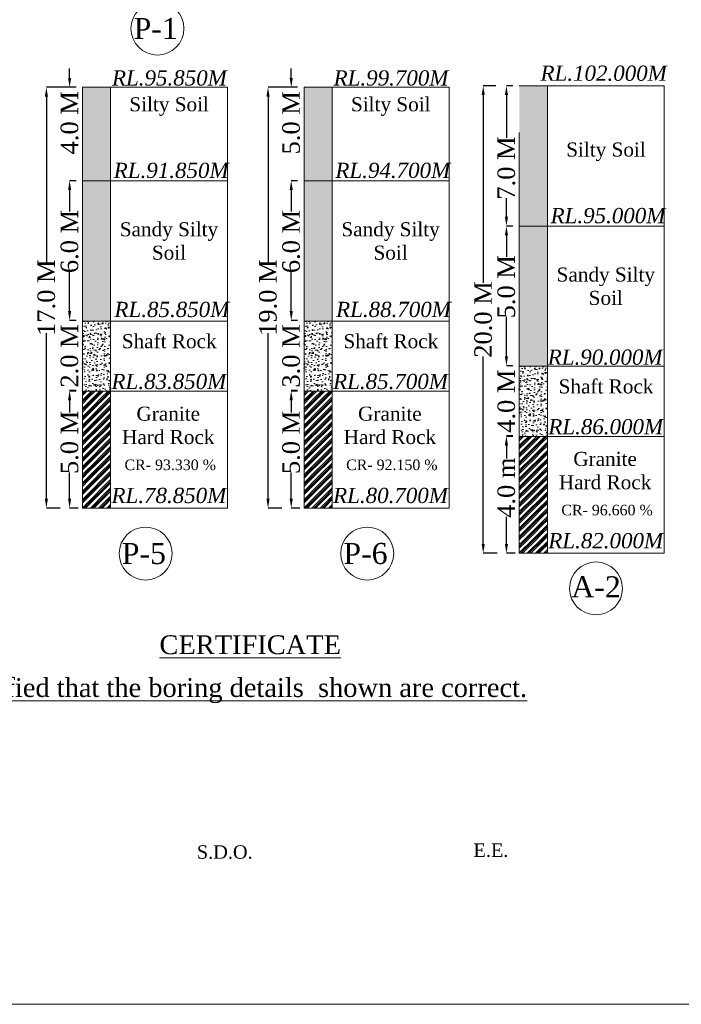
# Model space of a CAD drawing. Header units: millimetres. Extents: x 103078 to 28190236, y -3207472 to 320261.
# Tile 12 of 15: x 28047039 to 28103605, y -440868 to -356619. Entities that reach past the tile are written whole.
import ezdxf

# ---------------------------------------------------------------- set-up
doc = ezdxf.new("R2010")
doc.units = ezdxf.units.MM
doc.header["$LTSCALE"] = 60
doc.header["$MEASUREMENT"] = 0
doc.styles.add('PDF Arial Bold', font='times.ttf')
doc.styles.add('style1', font='txt.shx', dxfattribs={"height": 1})
doc.dimstyles.get("Standard").update_dxf_attribs({"dimtxt": 400, "dimasz": 215, "dimexe": 0.18, "dimexo": 0.0625, "dimgap": 0.09, "dimtad": 0, "dimtih": 1, "dimtoh": 1, "dimdec": 0, "dimzin": 4, "dimdsep": 46, "dimtxsty": 'Standard', "dimblk": 'OPEN90', "dimcen": 0, "dimadec": 0, "dimazin": 1, "dimtfac": 1, "dimtdec": 0, "dimtix": 1, "dimtofl": 0, "dimtmove": 0, "dimatfit": 3, "dimldrblk": 'OPEN30', "dimfxl": 1, "dimtolj": 1, "dimtzin": 0, "dimarcsym": 0})

# ---------------------------------------------------------------- blocks, each defined once
blk = doc.blocks.new('*D6271')
at = {"color": 0, "linetype": 'Continuous', "lineweight": -2, "ltscale": 2, "transparency": 16777216}
for p, q in [((28070352, -362403), (28068271, -362403)), ((28068271, -363203), (28068271, -377357)), ((28068271, -397603), (28068271, -383450)), ((28069459, -398403), (28068271, -398403))]:
    blk.add_line(p, q, dxfattribs=at)
at = {"color": 0, "linetype": 'Continuous', "lineweight": 9, "ltscale": 2, "transparency": 16777216}
for points in [[(28068137, -363203), (28068404, -363203), (28068271, -362403)], [(28068137, -397603), (28068404, -397603), (28068271, -398403)]]:
    blk.add_solid(points, dxfattribs=at)
at = {"layer": 'Defpoints', "color": 0, "linetype": 'Continuous', "lineweight": 9, "ltscale": 2, "transparency": 16777216}
for p in [(28070352, -362403), (28068271, -398403), (28069459, -398403)]:
    blk.add_point(p, dxfattribs=at)
at = {"color": 0, "linetype": 'Continuous', "lineweight": 9, "ltscale": 2, "transparency": 16777216, "insert": (28068271, -380403), "char_height": 1500, "attachment_point": 5, "rotation": 90, "style": 'PDF Arial Bold'}
blk.add_mtext('\\A1;19.0 M', dxfattribs=at)
blk = doc.blocks.new('*D6272')
at = {"color": 0, "linetype": 'Continuous', "lineweight": -2, "ltscale": 2, "transparency": 16777216}
for p, q in [((28070254, -361603), (28070254, -360803)), ((28070803, -362403), (28070254, -362403)), ((28070803, -370403), (28070254, -370403)), ((28070254, -371203), (28070254, -372003))]:
    blk.add_line(p, q, dxfattribs=at)
at = {"color": 0, "linetype": 'Continuous', "lineweight": 9, "ltscale": 2, "transparency": 16777216}
for points in [[(28070121, -361603), (28070388, -361603), (28070254, -362403)], [(28070121, -371203), (28070388, -371203), (28070254, -370403)]]:
    blk.add_solid(points, dxfattribs=at)
at = {"layer": 'Defpoints', "color": 0, "linetype": 'Continuous', "lineweight": 9, "ltscale": 2, "transparency": 16777216}
for p in [(28070803, -362403), (28070254, -370403), (28070803, -370403)]:
    blk.add_point(p, dxfattribs=at)
at = {"color": 0, "linetype": 'Continuous', "lineweight": 9, "ltscale": 2, "transparency": 16777216, "insert": (28070254, -365440), "char_height": 1500, "attachment_point": 5, "rotation": 90, "style": 'PDF Arial Bold'}
blk.add_mtext('\\A1;5.0 M', dxfattribs=at)
blk = doc.blocks.new('*D6273')
at = {"color": 0, "linetype": 'Continuous', "lineweight": -2, "ltscale": 2, "transparency": 16777216}
for p, q in [((28070803, -388403), (28070254, -388403)), ((28070254, -389203), (28070254, -390223)), ((28070254, -397603), (28070254, -395362)), ((28070995, -398403), (28070254, -398403))]:
    blk.add_line(p, q, dxfattribs=at)
at = {"color": 0, "linetype": 'Continuous', "lineweight": 9, "ltscale": 2, "transparency": 16777216}
for points in [[(28070121, -389203), (28070388, -389203), (28070254, -388403)], [(28070121, -397603), (28070388, -397603), (28070254, -398403)]]:
    blk.add_solid(points, dxfattribs=at)
at = {"layer": 'Defpoints', "color": 0, "linetype": 'Continuous', "lineweight": 9, "ltscale": 2, "transparency": 16777216}
for p in [(28070803, -388403), (28070254, -398403), (28070995, -398403)]:
    blk.add_point(p, dxfattribs=at)
at = {"color": 0, "linetype": 'Continuous', "lineweight": 9, "ltscale": 2, "transparency": 16777216, "insert": (28070254, -392792), "char_height": 1500, "attachment_point": 5, "rotation": 90, "style": 'PDF Arial Bold'}
blk.add_mtext('\\A1;5.0 M', dxfattribs=at)
blk = doc.blocks.new('*D6274')
at = {"color": 0, "linetype": 'Continuous', "lineweight": -2, "ltscale": 2, "transparency": 16777216}
for p, q in [((28070254, -381555), (28070254, -380755)), ((28070803, -382355), (28070254, -382355)), ((28070803, -388355), (28070254, -388355)), ((28070254, -389155), (28070254, -389955))]:
    blk.add_line(p, q, dxfattribs=at)
at = {"color": 0, "linetype": 'Continuous', "lineweight": 9, "ltscale": 2, "transparency": 16777216}
for points in [[(28070121, -381555), (28070388, -381555), (28070254, -382355)], [(28070121, -389155), (28070388, -389155), (28070254, -388355)]]:
    blk.add_solid(points, dxfattribs=at)
at = {"layer": 'Defpoints', "color": 0, "linetype": 'Continuous', "lineweight": 9, "ltscale": 2, "transparency": 16777216}
for p in [(28070803, -382355), (28070254, -388355), (28070803, -388355)]:
    blk.add_point(p, dxfattribs=at)
at = {"color": 0, "linetype": 'Continuous', "lineweight": 9, "ltscale": 2, "transparency": 16777216, "insert": (28070254, -385392), "char_height": 1500, "attachment_point": 5, "rotation": 90, "style": 'PDF Arial Bold'}
blk.add_mtext('\\A1;3.0 M', dxfattribs=at)
blk = doc.blocks.new('*D6275')
at = {"color": 0, "linetype": 'Continuous', "lineweight": -2, "ltscale": 2, "transparency": 16777216}
for p, q in [((28070803, -370403), (28070254, -370403)), ((28070254, -371203), (28070254, -373023)), ((28070254, -381555), (28070254, -378173)), ((28070803, -382355), (28070254, -382355))]:
    blk.add_line(p, q, dxfattribs=at)
at = {"color": 0, "linetype": 'Continuous', "lineweight": 9, "ltscale": 2, "transparency": 16777216}
for points in [[(28070121, -371203), (28070388, -371203), (28070254, -370403)], [(28070121, -381555), (28070388, -381555), (28070254, -382355)]]:
    blk.add_solid(points, dxfattribs=at)
at = {"layer": 'Defpoints', "color": 0, "linetype": 'Continuous', "lineweight": 9, "ltscale": 2, "transparency": 16777216}
for p in [(28070803, -370403), (28070254, -382355), (28070803, -382355)]:
    blk.add_point(p, dxfattribs=at)
at = {"color": 0, "linetype": 'Continuous', "lineweight": 9, "ltscale": 2, "transparency": 16777216, "insert": (28070254, -375598), "char_height": 1500, "attachment_point": 5, "rotation": 90, "style": 'PDF Arial Bold'}
blk.add_mtext('\\A1;6.0 M', dxfattribs=at)
blk = doc.blocks.new('*D6276')
at = {"color": 0, "linetype": 'Continuous', "lineweight": -2, "ltscale": 2, "transparency": 16777216}
for p, q in [((28087757, -362274), (28086671, -362274)), ((28086671, -363074), (28086671, -379122)), ((28086671, -401474), (28086671, -385427)), ((28087859, -402274), (28086671, -402274))]:
    blk.add_line(p, q, dxfattribs=at)
at = {"color": 0, "linetype": 'Continuous', "lineweight": 9, "ltscale": 2, "transparency": 16777216}
for points in [[(28086537, -363074), (28086804, -363074), (28086671, -362274)], [(28086537, -401474), (28086804, -401474), (28086671, -402274)]]:
    blk.add_solid(points, dxfattribs=at)
at = {"layer": 'Defpoints', "color": 0, "linetype": 'Continuous', "lineweight": 9, "ltscale": 2, "transparency": 16777216}
for p in [(28087757, -362274), (28086671, -402274), (28087859, -402274)]:
    blk.add_point(p, dxfattribs=at)
at = {"color": 0, "linetype": 'Continuous', "lineweight": 9, "ltscale": 2, "transparency": 16777216, "insert": (28086671, -382274), "char_height": 1500, "attachment_point": 5, "rotation": 90, "style": 'PDF Arial Bold'}
blk.add_mtext('\\A1;20.0 M', dxfattribs=at)
blk = doc.blocks.new('*D6277')
at = {"color": 0, "linetype": 'Continuous', "lineweight": -2, "ltscale": 2, "transparency": 16777216}
for p, q in [((28089203, -362274), (28088654, -362274)), ((28088654, -363074), (28088654, -366730)), ((28088654, -373474), (28088654, -371893)), ((28089203, -374274), (28088654, -374274))]:
    blk.add_line(p, q, dxfattribs=at)
at = {"color": 0, "linetype": 'Continuous', "lineweight": 9, "ltscale": 2, "transparency": 16777216}
for points in [[(28088521, -363074), (28088788, -363074), (28088654, -362274)], [(28088521, -373474), (28088788, -373474), (28088654, -374274)]]:
    blk.add_solid(points, dxfattribs=at)
at = {"layer": 'Defpoints', "color": 0, "linetype": 'Continuous', "lineweight": 9, "ltscale": 2, "transparency": 16777216}
for p in [(28089203, -362274), (28088654, -374274), (28089203, -374274)]:
    blk.add_point(p, dxfattribs=at)
at = {"color": 0, "linetype": 'Continuous', "lineweight": 9, "ltscale": 2, "transparency": 16777216, "insert": (28088654, -369311), "char_height": 1500, "attachment_point": 5, "rotation": 90, "style": 'PDF Arial Bold'}
blk.add_mtext('\\A1;7.0 M', dxfattribs=at)
blk = doc.blocks.new('*D6278')
at = {"color": 0, "linetype": 'Continuous', "lineweight": -2, "ltscale": 2, "transparency": 16777216}
for p, q in [((28089203, -392274), (28088654, -392274)), ((28088654, -393074), (28088654, -394163)), ((28088654, -401474), (28088654, -399164)), ((28089395, -402274), (28088654, -402274))]:
    blk.add_line(p, q, dxfattribs=at)
at = {"color": 0, "linetype": 'Continuous', "lineweight": 9, "ltscale": 2, "transparency": 16777216}
for points in [[(28088521, -393074), (28088788, -393074), (28088654, -392274)], [(28088521, -401474), (28088788, -401474), (28088654, -402274)]]:
    blk.add_solid(points, dxfattribs=at)
at = {"layer": 'Defpoints', "color": 0, "linetype": 'Continuous', "lineweight": 9, "ltscale": 2, "transparency": 16777216}
for p in [(28089203, -392274), (28088654, -402274), (28089395, -402274)]:
    blk.add_point(p, dxfattribs=at)
at = {"color": 0, "linetype": 'Continuous', "lineweight": 9, "ltscale": 2, "transparency": 16777216, "insert": (28088654, -396663), "char_height": 1500, "attachment_point": 5, "rotation": 90, "style": 'PDF Arial Bold'}
blk.add_mtext('\\A1;4.0 m', dxfattribs=at)
blk = doc.blocks.new('*D6279')
at = {"color": 0, "linetype": 'Continuous', "lineweight": -2, "ltscale": 2, "transparency": 16777216}
for p, q in [((28088654, -385426), (28088654, -384626)), ((28089203, -386226), (28088654, -386226)), ((28089203, -392226), (28088654, -392226)), ((28088654, -393026), (28088654, -393826))]:
    blk.add_line(p, q, dxfattribs=at)
at = {"color": 0, "linetype": 'Continuous', "lineweight": 9, "ltscale": 2, "transparency": 16777216}
for points in [[(28088521, -385426), (28088788, -385426), (28088654, -386226)], [(28088521, -393026), (28088788, -393026), (28088654, -392226)]]:
    blk.add_solid(points, dxfattribs=at)
at = {"layer": 'Defpoints', "color": 0, "linetype": 'Continuous', "lineweight": 9, "ltscale": 2, "transparency": 16777216}
for p in [(28089203, -386226), (28088654, -392226), (28089203, -392226)]:
    blk.add_point(p, dxfattribs=at)
at = {"color": 0, "linetype": 'Continuous', "lineweight": 9, "ltscale": 2, "transparency": 16777216, "insert": (28088654, -389263), "char_height": 1500, "attachment_point": 5, "rotation": 90, "style": 'PDF Arial Bold'}
blk.add_mtext('\\A1;4.0 M', dxfattribs=at)
blk = doc.blocks.new('*D6280')
at = {"color": 0, "linetype": 'Continuous', "lineweight": -2, "ltscale": 2, "transparency": 16777216}
for p, q in [((28089203, -374274), (28088654, -374274)), ((28088654, -375074), (28088654, -376900)), ((28088654, -385426), (28088654, -382039)), ((28089203, -386226), (28088654, -386226))]:
    blk.add_line(p, q, dxfattribs=at)
at = {"color": 0, "linetype": 'Continuous', "lineweight": 9, "ltscale": 2, "transparency": 16777216}
for points in [[(28088521, -375074), (28088788, -375074), (28088654, -374274)], [(28088521, -385426), (28088788, -385426), (28088654, -386226)]]:
    blk.add_solid(points, dxfattribs=at)
at = {"layer": 'Defpoints', "color": 0, "linetype": 'Continuous', "lineweight": 9, "ltscale": 2, "transparency": 16777216}
for p in [(28089203, -374274), (28088654, -386226), (28089203, -386226)]:
    blk.add_point(p, dxfattribs=at)
at = {"color": 0, "linetype": 'Continuous', "lineweight": 9, "ltscale": 2, "transparency": 16777216, "insert": (28088654, -379469), "char_height": 1500, "attachment_point": 5, "rotation": 90, "style": 'PDF Arial Bold'}
blk.add_mtext('\\A1;5.0 M', dxfattribs=at)
blk = doc.blocks.new('*D6342')
at = {"color": 0, "linetype": 'Continuous', "lineweight": -2, "ltscale": 2, "transparency": 16777216}
for p, q in [((28051402, -362403), (28049321, -362403)), ((28049322, -363203), (28049322, -377357)), ((28049322, -397603), (28049322, -383450)), ((28050510, -398403), (28049321, -398403))]:
    blk.add_line(p, q, dxfattribs=at)
at = {"color": 0, "linetype": 'Continuous', "lineweight": 9, "ltscale": 2, "transparency": 16777216}
for points in [[(28049188, -363203), (28049455, -363203), (28049322, -362403)], [(28049188, -397603), (28049455, -397603), (28049322, -398403)]]:
    blk.add_solid(points, dxfattribs=at)
at = {"layer": 'Defpoints', "color": 0, "linetype": 'Continuous', "lineweight": 9, "ltscale": 2, "transparency": 16777216}
for p in [(28051403, -362403), (28049322, -398403), (28050510, -398403)]:
    blk.add_point(p, dxfattribs=at)
at = {"color": 0, "linetype": 'Continuous', "lineweight": 9, "ltscale": 2, "transparency": 16777216, "insert": (28049322, -380403), "char_height": 1500, "attachment_point": 5, "rotation": 90, "style": 'PDF Arial Bold'}
blk.add_mtext('\\A1;17.0 M', dxfattribs=at)
blk = doc.blocks.new('*D6343')
at = {"color": 0, "linetype": 'Continuous', "lineweight": -2, "ltscale": 2, "transparency": 16777216}
for p, q in [((28051305, -361603), (28051305, -360803)), ((28051854, -362403), (28051305, -362403)), ((28051854, -370403), (28051305, -370403)), ((28051305, -371203), (28051305, -372003))]:
    blk.add_line(p, q, dxfattribs=at)
at = {"color": 0, "linetype": 'Continuous', "lineweight": 9, "ltscale": 2, "transparency": 16777216}
for points in [[(28051172, -361603), (28051439, -361603), (28051305, -362403)], [(28051172, -371203), (28051439, -371203), (28051305, -370403)]]:
    blk.add_solid(points, dxfattribs=at)
at = {"layer": 'Defpoints', "color": 0, "linetype": 'Continuous', "lineweight": 9, "ltscale": 2, "transparency": 16777216}
for p in [(28051854, -362403), (28051305, -370403), (28051854, -370403)]:
    blk.add_point(p, dxfattribs=at)
at = {"color": 0, "linetype": 'Continuous', "lineweight": 9, "ltscale": 2, "transparency": 16777216, "insert": (28051305, -365440), "char_height": 1500, "attachment_point": 5, "rotation": 90, "style": 'PDF Arial Bold'}
blk.add_mtext('\\A1;4.0 M', dxfattribs=at)
blk = doc.blocks.new('*D6344')
at = {"color": 0, "linetype": 'Continuous', "lineweight": -2, "ltscale": 2, "transparency": 16777216}
for p, q in [((28051854, -388403), (28051305, -388403)), ((28051305, -389203), (28051305, -390223)), ((28051305, -397603), (28051305, -395362)), ((28052045, -398403), (28051305, -398403))]:
    blk.add_line(p, q, dxfattribs=at)
at = {"color": 0, "linetype": 'Continuous', "lineweight": 9, "ltscale": 2, "transparency": 16777216}
for points in [[(28051172, -389203), (28051439, -389203), (28051305, -388403)], [(28051172, -397603), (28051439, -397603), (28051305, -398403)]]:
    blk.add_solid(points, dxfattribs=at)
at = {"layer": 'Defpoints', "color": 0, "linetype": 'Continuous', "lineweight": 9, "ltscale": 2, "transparency": 16777216}
for p in [(28051854, -388403), (28051305, -398403), (28052045, -398403)]:
    blk.add_point(p, dxfattribs=at)
at = {"color": 0, "linetype": 'Continuous', "lineweight": 9, "ltscale": 2, "transparency": 16777216, "insert": (28051305, -392792), "char_height": 1500, "attachment_point": 5, "rotation": 90, "style": 'PDF Arial Bold'}
blk.add_mtext('\\A1;5.0 M', dxfattribs=at)
blk = doc.blocks.new('*D6345')
at = {"color": 0, "linetype": 'Continuous', "lineweight": -2, "ltscale": 2, "transparency": 16777216}
for p, q in [((28051305, -381555), (28051305, -380755)), ((28051854, -382355), (28051305, -382355)), ((28051854, -388355), (28051305, -388355)), ((28051305, -389155), (28051305, -389955))]:
    blk.add_line(p, q, dxfattribs=at)
at = {"color": 0, "linetype": 'Continuous', "lineweight": 9, "ltscale": 2, "transparency": 16777216}
for points in [[(28051172, -381555), (28051439, -381555), (28051305, -382355)], [(28051172, -389155), (28051439, -389155), (28051305, -388355)]]:
    blk.add_solid(points, dxfattribs=at)
at = {"layer": 'Defpoints', "color": 0, "linetype": 'Continuous', "lineweight": 9, "ltscale": 2, "transparency": 16777216}
for p in [(28051854, -382355), (28051305, -388355), (28051854, -388355)]:
    blk.add_point(p, dxfattribs=at)
at = {"color": 0, "linetype": 'Continuous', "lineweight": 9, "ltscale": 2, "transparency": 16777216, "insert": (28051305, -385392), "char_height": 1500, "attachment_point": 5, "rotation": 90, "style": 'PDF Arial Bold'}
blk.add_mtext('\\A1;2.0 M', dxfattribs=at)
blk = doc.blocks.new('*D6346')
at = {"color": 0, "linetype": 'Continuous', "lineweight": -2, "ltscale": 2, "transparency": 16777216}
for p, q in [((28051854, -370403), (28051305, -370403)), ((28051305, -371203), (28051305, -373023)), ((28051305, -381555), (28051305, -378173)), ((28051854, -382355), (28051305, -382355))]:
    blk.add_line(p, q, dxfattribs=at)
at = {"color": 0, "linetype": 'Continuous', "lineweight": 9, "ltscale": 2, "transparency": 16777216}
for points in [[(28051172, -371203), (28051439, -371203), (28051305, -370403)], [(28051172, -381555), (28051439, -381555), (28051305, -382355)]]:
    blk.add_solid(points, dxfattribs=at)
at = {"layer": 'Defpoints', "color": 0, "linetype": 'Continuous', "lineweight": 9, "ltscale": 2, "transparency": 16777216}
for p in [(28051854, -370403), (28051305, -382355), (28051854, -382355)]:
    blk.add_point(p, dxfattribs=at)
at = {"color": 0, "linetype": 'Continuous', "lineweight": 9, "ltscale": 2, "transparency": 16777216, "insert": (28051305, -375598), "char_height": 1500, "attachment_point": 5, "rotation": 90, "style": 'PDF Arial Bold'}
blk.add_mtext('\\A1;6.0 M', dxfattribs=at)

msp = doc.modelspace()

# ---------------------------------------------------------------- hatches: boundary and pattern name
at = {"linetype": 'Continuous', "lineweight": 9, "ltscale": 2}
h = msp.add_hatch(color=7, dxfattribs=at)
h.dxf.hatch_style = 1
h.paths.add_polyline_path([(28054803.2, -362403.3), (28052403.2, -362403.3), (28052403.2, -382403.3), (28054803.2, -382403.3)])
h = msp.add_hatch(color=7, dxfattribs=at)
h.dxf.hatch_style = 1
h.paths.add_polyline_path([(28073752.3, -362403.3), (28071352.3, -362403.3), (28071352.3, -382403.3), (28073752.3, -382403.3)])
h = msp.add_hatch(color=7, dxfattribs=at)
h.dxf.hatch_style = 1
h.paths.add_polyline_path([(28092152.3, -362274.2), (28089752.3, -362274.2), (28089752.3, -386274.2), (28092152.3, -386274.2)])
h = msp.add_hatch(dxfattribs=at)
h.set_pattern_fill('AR-CONC', scale=120)
h.set_pattern_definition([(50, (9480764.6, 1704029.1), (860.71222, -75.302562), [90, -990]), (355, (9480764.6, 1704029.1), (-166.5016, 902.63056), [72, -792]), (100.4514445, (9480836.3, 1704022.8), (694.210616, 827.32799), [76.48823, -841.370534]), (46.1842, (9480764.6, 1704269.1), (1280.689597, -198.623137), [135, -1485]), (96.6356355, (9480871.3, 1704252.5), (1121.594335, 1168.94232), [114.73241, -1262.05651]), (351.184164, (9480764.6, 1704269), (1121.59433, 1168.94232), [108, -1188]), (21, (9480884.6, 1704209.1), (716.288463, -483.14267), [90, -990]), (326, (9480884.6, 1704209.1), (291.9784, 870.180054), [72, -792]), (71.4514447, (9480944.3, 1704168.8), (1008.266852, 387.037383), [76.48823, -841.370534]), (37.5, (9480764.6, 1704029.07), (14.5918264, 399.4726246), [0, -782.4, 0, -804, 0, -795]), (7.5, (9480764.6, 1704029.07), (315.683445, 473.294054), [0, -458.4, 0, -764.4, 0, -303]), (327.5, (9480497, 1704029.07), (640.5869234, -27.065846), [0, -300, 0, -936, 0, -1242]), (317.5, (9480377, 1704029.07), (699.823403, 120.125979), [0, -390, 0, -621.6, 0, -882])])
h.paths.add_polyline_path([(28054803.2, -382403.3), (28052403.2, -382403.3), (28052403.2, -388403.3), (28054803.2, -388403.3)])
h = msp.add_hatch(dxfattribs=at)
h.set_pattern_fill('AR-CONC', scale=120)
h.set_pattern_definition([(50, (9499713.74, 1704029.1), (860.71222, -75.302562), [90, -990]), (355, (9499713.7, 1704029.1), (-166.5016, 902.63056), [72, -792]), (100.4514445, (9499785.5, 1704022.8), (694.210616, 827.32799), [76.48823, -841.370534]), (46.1842, (9499713.7, 1704269.1), (1280.689597, -198.623137), [135, -1485]), (96.6356355, (9499820.5, 1704252.5), (1121.594335, 1168.94232), [114.73241, -1262.05651]), (351.184164, (9499713.7, 1704269), (1121.59433, 1168.94232), [108, -1188]), (21, (9499833.74, 1704209.1), (716.288463, -483.14267), [90, -990]), (326, (9499833.7, 1704209.1), (291.9784, 870.180054), [72, -792]), (71.4514447, (9499893.4, 1704168.8), (1008.266852, 387.037383), [76.48823, -841.370534]), (37.5, (9499713.74, 1704029.07), (14.5918264, 399.4726246), [0, -782.4, 0, -804, 0, -795]), (7.5, (9499713.74, 1704029.07), (315.683445, 473.294054), [0, -458.4, 0, -764.4, 0, -303]), (327.5, (9499446.14, 1704029.07), (640.5869234, -27.065846), [0, -300, 0, -936, 0, -1242]), (317.5, (9499326.14, 1704029.07), (699.823403, 120.125979), [0, -390, 0, -621.6, 0, -882])])
h.paths.add_polyline_path([(28073752.3, -382403.3), (28071352.3, -382403.3), (28071352.3, -388403.3), (28073752.3, -388403.3)])
h = msp.add_hatch(dxfattribs=at)
h.set_pattern_fill('AR-CONC', scale=120)
h.set_pattern_definition([(50, (9518113.74, 1700158.2), (860.71222, -75.302562), [90, -990]), (355, (9518113.7, 1700158.2), (-166.5016, 902.63056), [72, -792]), (100.4514445, (9518185.5, 1700151.96), (694.210616, 827.32799), [76.48823, -841.370534]), (46.1842, (9518113.7, 1700398.2), (1280.689597, -198.623137), [135, -1485]), (96.6356355, (9518220.5, 1700381.7), (1121.594335, 1168.94232), [114.73241, -1262.05651]), (351.184164, (9518113.7, 1700398.2), (1121.59433, 1168.94232), [108, -1188]), (21, (9518233.74, 1700338.2), (716.288463, -483.14267), [90, -990]), (326, (9518233.7, 1700338.2), (291.9784, 870.180054), [72, -792]), (71.4514447, (9518293.4, 1700298), (1008.266852, 387.037383), [76.48823, -841.370534]), (37.5, (9518113.74, 1700158.23), (14.5918264, 399.4726246), [0, -782.4, 0, -804, 0, -795]), (7.5, (9518113.74, 1700158.23), (315.683445, 473.294054), [0, -458.4, 0, -764.4, 0, -303]), (327.5, (9517846.14, 1700158.23), (640.5869234, -27.065846), [0, -300, 0, -936, 0, -1242]), (317.5, (9517726.14, 1700158.23), (699.823403, 120.125979), [0, -390, 0, -621.6, 0, -882])])
h.paths.add_polyline_path([(28092152.3, -386274.2), (28089752.3, -386274.2), (28089752.3, -392274.2), (28092152.3, -392274.2)])
h = msp.add_hatch(dxfattribs=at)
h.set_pattern_fill('GOST_GROUND', scale=50)
h.set_pattern_definition([(45, (4213229.94, 250268.17), (707.106781, 0), [1000]), (45, (4213379.94, 250268.17), (707.106781, 0), [1000]), (45, (4213529.94, 250268.17), (707.106781, 0), [1000])])
h.paths.add_polyline_path([(28054803.2, -388403.3), (28052403.2, -388403.3), (28052403.2, -398403.3), (28054803.2, -398403.3)])
h = msp.add_hatch(dxfattribs=at)
h.set_pattern_fill('GOST_GROUND', scale=50)
h.set_pattern_definition([(45, (4232179.07, 250268.17), (707.106781, 0), [1000]), (45, (4232329.07, 250268.17), (707.106781, 0), [1000]), (45, (4232479.07, 250268.17), (707.106781, 0), [1000])])
h.paths.add_polyline_path([(28073752.3, -388403.3), (28071352.3, -388403.3), (28071352.3, -398403.3), (28073752.3, -398403.3)])
h = msp.add_hatch(dxfattribs=at)
h.set_pattern_fill('GOST_GROUND', scale=50)
h.set_pattern_definition([(45, (4250579.07, 246397.33), (707.106781, 0), [1000]), (45, (4250729.07, 246397.33), (707.106781, 0), [1000]), (45, (4250879.07, 246397.33), (707.106781, 0), [1000])])
h.paths.add_polyline_path([(28092152.3, -392274.2), (28089752.3, -392274.2), (28089752.3, -402274.2), (28092152.3, -402274.2)])

# ---------------------------------------------------------------- linework, layer by layer
at = {"color": 7, "linetype": 'Continuous', "lineweight": 9, "ltscale": 2}
for p, q in [((28052403.2, -362403.3), (28064803.2, -362403.3)), ((28064803.2, -362403.3), (28052403.2, -362403.3)), ((28052403.2, -362403.3), (28052403.2, -398403.3)), ((28054803.2, -362403.3), (28054803.2, -398403.3)), ((28064803.2, -362403.3), (28064803.2, -398403.3)), ((28071352.3, -362403.3), (28083752.3, -362403.3)), ((28083752.3, -362403.3), (28071352.3, -362403.3)), ((28071352.3, -362403.3), (28071352.3, -398403.3)), ((28073752.3, -362403.3), (28073752.3, -398403.3)), ((28083752.3, -362403.3), (28083752.3, -398403.3)), ((28102152.3, -362274.2), (28089752.3, -362274.2)), ((28092152.3, -362274.2), (28092152.3, -402274.2)), ((28102152.3, -362274.2), (28102152.3, -402274.2)), ((28089752.3, -366274.2), (28089752.3, -402274.2)), ((28064803.2, -370403.3), (28052403.2, -370403.3)), ((28083752.3, -370403.3), (28071352.3, -370403.3)), ((28102152.3, -374274.2), (28089752.3, -374274.2)), ((28064803.2, -382403.3), (28052403.2, -382403.3)), ((28083752.3, -382403.3), (28071352.3, -382403.3)), ((28102152.3, -386274.2), (28089752.3, -386274.2)), ((28064803.2, -388403.3), (28052403.2, -388403.3)), ((28083752.3, -388403.3), (28071352.3, -388403.3)), ((28102152.3, -392274.2), (28089752.3, -392274.2)), ((28064803.2, -398403.3), (28052403.2, -398403.3)), ((28083752.3, -398403.3), (28071352.3, -398403.3)), ((28102152.3, -402274.2), (28089752.3, -402274.2))]:
    msp.add_line(p, q, dxfattribs=at)
msp.add_lwpolyline([(28190236.3, -440868.5), (27853119.3, -440868.5), (27853119.3, -200975.5), (28190236.3, -200975.5)], close=True, dxfattribs=at)
for centre in [(28058813.3, -357381.1), (28057805.2, -402303.3), (28076754.3, -402303.3), (28096313.6, -405278.8)]:
    msp.add_circle(centre, 2263.5, dxfattribs=at)

# ---------------------------------------------------------------- texts
at = {"color": 7, "linetype": 'Continuous', "lineweight": 9, "ltscale": 2, "char_height": 1800, "attachment_point": 3, "style": 'PDF Arial Bold'}
for s, insert in [('P-1', (28060552.2, -356469.7)), ('P-5', (28059544.1, -401391.9)), ('P-6', (28078493.2, -401391.9)), ('A-2', (28098431.3, -404246.2))]:
    msp.add_mtext(s, dxfattribs=dict(at, insert=insert))
at = {"color": 7, "linetype": 'Continuous', "lineweight": 9, "ltscale": 2, "char_height": 1300, "width": 6956.071, "attachment_point": 3, "style": 'PDF Arial Bold'}
for s, insert in [('{\\fTimes New Roman|b0|i1|c0|p18;RL.102.000M}', (28102366.4, -360545.6)), ('{\\fTimes New Roman|b0|i1|c0|p18;RL.95.850M}', (28064746.3, -360951.7)), ('{\\fTimes New Roman|b0|i1|c0|p18;RL.99.700M}', (28083695.4, -360951.7)), ('{\\fTimes New Roman|b0|i1|c0|p18;RL.91.850M}', (28064897.3, -368860.8)), ('{\\fTimes New Roman|b0|i1|c0|p18;RL.94.700M}', (28083846.4, -368860.8)), ('{\\fTimes New Roman|b0|i1|c0|p18;RL.95.000M}', (28102246.4, -372731.7)), ('{\\fTimes New Roman|b0|i1|c0|p18;RL.85.850M}', (28064956.8, -380759.3)), ('{\\fTimes New Roman|b0|i1|c0|p18;RL.88.700M}', (28083905.9, -380759.3)), ('{\\fTimes New Roman|b0|i1|c0|p18;RL.90.000M}', (28102002.5, -384840.1)), ('\\pxt3;{\\fTimes New Roman|b0|i1|c0|p18;RL.83.850M}', (28064702.3, -386921.6)), ('\\pxt3;{\\fTimes New Roman|b0|i1|c0|p18;RL.85.700M}', (28083651.5, -386921.6)), ('\\pxt3;{\\fTimes New Roman|b0|i1|c0|p18;RL.86.000M}', (28102051.5, -390792.4)), ('{\\fTimes New Roman|b0|i1|c0|p18;RL.78.850M}', (28064702.3, -396676)), ('{\\fTimes New Roman|b0|i1|c0|p18;RL.80.700M}', (28083651.5, -396676)), ('{\\fTimes New Roman|b0|i1|c0|p18;RL.82.000M}', (28102051.5, -400546.8))]:
    msp.add_mtext(s, dxfattribs=dict(at, insert=insert))
at = {"color": 7, "linetype": 'Continuous', "lineweight": 9, "ltscale": 2, "attachment_point": 1, "style": 'PDF Arial Bold'}
for s, width, gutter_width, heights, insert, char_height in [('\\pxqc,t5;Silty Soil', 8487.714, 1.2, [0], (28055572.9, -363257.1), 1200), ('\\pxqc,t5;Silty Soil', 8487.714, 1.2, [0], (28074522.1, -363257.1), 1200), ('\\pxqc,t5;Silty Soil', 8487.714, 1.2, [0], (28092922.1, -367127.9), 1200), ('\\pxqc,t5;Sandy Silty Soil', 8487.714, 1.2, [0], (28055556.7, -373952.6), 1200), ('\\pxqc,t5;Sandy Silty Soil', 8487.714, 1.2, [0], (28074505.8, -373952.6), 1200), ('\\pxqc,t5;Sandy Silty Soil', 8487.714, 1.2, [0], (28092905.8, -377823.4), 1200), ('\\pxqc,t5;Shaft Rock', 8487.714, 1.2, [0], (28055578.6, -383527.7), 1200), ('\\pxqc,t5;Shaft Rock', 8487.714, 1.2, [0], (28074527.7, -383527.7), 1200), ('\\pxqc,t5;Shaft Rock', 8487.714, 1.2, [0], (28092927.7, -387398.5), 1200), ('\\pxqc,t5;Granite Hard Rock', 8487.714, 1.2, [0], (28055497.3, -389730.5), 1200), ('\\pxqc,t5;Granite Hard Rock', 8487.714, 1.2, [0], (28074446.4, -389730.5), 1200), ('\\pxqc,t5;CR- 93.330 %', 8577.012, 1, [936.3], (28055620.1, -394257.7), 900), ('\\pxqc,t5;CR- 92.150 %', 8577.012, 1, [936.3], (28074569.3, -394257.7), 900), ('\\pxqc,t5;Granite Hard Rock', 8487.714, 1.2, [0], (28092846.4, -393601.3), 1200), ('\\pxqc,t5;CR- 96.660 %', 8577.012, 1, [936.3], (28092969.3, -398128.6), 900)]:
    msp.add_mtext_dynamic_manual_height_columns(s, width=width, gutter_width=gutter_width, heights=heights, dxfattribs=dict(at, insert=insert, char_height=char_height))
at = {"linetype": 'Continuous', "lineweight": 9, "insert": (28058985.4, -409294.9), "char_height": 1608.727, "attachment_point": 1}
msp.add_mtext('{\\fTimes New Roman|b0|i0|c0|p18;\\LCERTIFICATE}', dxfattribs=at)
at = {"linetype": 'Continuous', "lineweight": 9, "insert": (28035388.5, -412962.2), "char_height": 1608.727, "width": 60608.795, "attachment_point": 1}
msp.add_mtext('\\pxqc;{\\fTimes New Roman|b0|i0|c0|p18;\\LCertified that the boring details  shown are correct.}', dxfattribs=at)
at = {"linetype": 'Continuous', "lineweight": 9, "char_height": 1270.803, "attachment_point": 1, "style": 'style1'}
for s, insert in [('{\\fTimes New Roman|b0|i0|c0|p18;\\H0.90422x;E.E.  \\H1.10592x;                      }', (28085836, -427107.6, 2327.2)), ('{\\fTimes New Roman|b0|i0|c0|p18;\\H0.90422x;S.D.O. \\H1.10592x;                        }', (28062183.3, -427261.7, 1163.6))]:
    msp.add_mtext(s, dxfattribs=dict(at, insert=insert))

# ---------------------------------------------------------------- dimensions: what is measured, and where the dimension line sits
at = {"color": 7, "linetype": 'Continuous', "lineweight": 9, "ltscale": 2}
for base, p1, p2, text, picture, middle in [((28051305.2, -370403.3), (28051854.1, -362403.3), (28051854.1, -370403.3), '4.0 M', '*D6343', (28051305.2, -365440.3)), ((28070254.3, -370403.3), (28070803.2, -362403.3), (28070803.2, -370403.3), '5.0 M', '*D6272', (28070254.3, -365440.3)), ((28088654.3, -374274.2), (28089203.2, -362274.2), (28089203.2, -374274.2), '7.0 M', '*D6277', (28088654.3, -369311.2)), ((28051305.2, -382354.8), (28051854.1, -370403.3), (28051854.1, -382354.8), '6.0 M', '*D6346', (28051305.2, -375598.4)), ((28070254.3, -382354.8), (28070803.2, -370403.3), (28070803.2, -382354.8), '6.0 M', '*D6275', (28070254.3, -375598.4)), ((28088654.3, -386225.7), (28089203.2, -374274.2), (28089203.2, -386225.7), '5.0 M', '*D6280', (28088654.3, -379469.2)), ((28051305.2, -388354.8), (28051854.1, -382354.8), (28051854.1, -388354.8), '2.0 M', '*D6345', (28051305.2, -385391.8)), ((28070254.3, -388354.8), (28070803.2, -382354.8), (28070803.2, -388354.8), '3.0 M', '*D6274', (28070254.3, -385391.8)), ((28088654.3, -392225.7), (28089203.2, -386225.7), (28089203.2, -392225.7), '4.0 M', '*D6279', (28088654.3, -389262.7)), ((28051305.2, -398403.3), (28051854.1, -388403.3), (28052045.4, -398403.3), '5.0 M', '*D6344', (28051305.2, -392792.3)), ((28070254.3, -398403.3), (28070803.2, -388403.3), (28070994.6, -398403.3), '5.0 M', '*D6273', (28070254.3, -392792.3)), ((28088654.3, -402274.2), (28089203.2, -392274.2), (28089394.6, -402274.2), '4.0 m', '*D6278', (28088654.3, -396663.2))]:
    dim = msp.add_linear_dim(base=base, p1=p1, p2=p2, angle=90, text=text, dimstyle='Standard', override={"dimtxt": 1500, "dimasz": 800, "dimtxsty": 'PDF Arial Bold', "dimfxl": 300}, dxfattribs=at)
    dim.commit()
    dim.dimension.update_dxf_attribs({"geometry": picture, "text_midpoint": middle, "dimtype": 160, "text_rotation": 90})
for base, p1, p2, text, picture, middle in [((28049321.6, -398403.3), (28051402.5, -362403.3), (28050509.9, -398403.3), '17.0 M', '*D6342', (28049321.6, -380403.3)), ((28068270.7, -398403.3), (28070351.7, -362403.3), (28069459, -398403.3), '19.0 M', '*D6271', (28068270.7, -380403.3)), ((28086670.7, -402274.2), (28087756.6, -362274.2), (28087859, -402274.2), '20.0 M', '*D6276', (28086670.7, -382274.2))]:
    dim = msp.add_linear_dim(base=base, p1=p1, p2=p2, angle=90, text=text, dimstyle='Standard', override={"dimtxt": 1500, "dimasz": 800, "dimtxsty": 'PDF Arial Bold', "dimfxl": 300}, dxfattribs=at)
    dim.commit()
    dim.dimension.update_dxf_attribs({"geometry": picture, "text_midpoint": middle, "text_rotation": 90})

doc.saveas('drawing.dxf')
